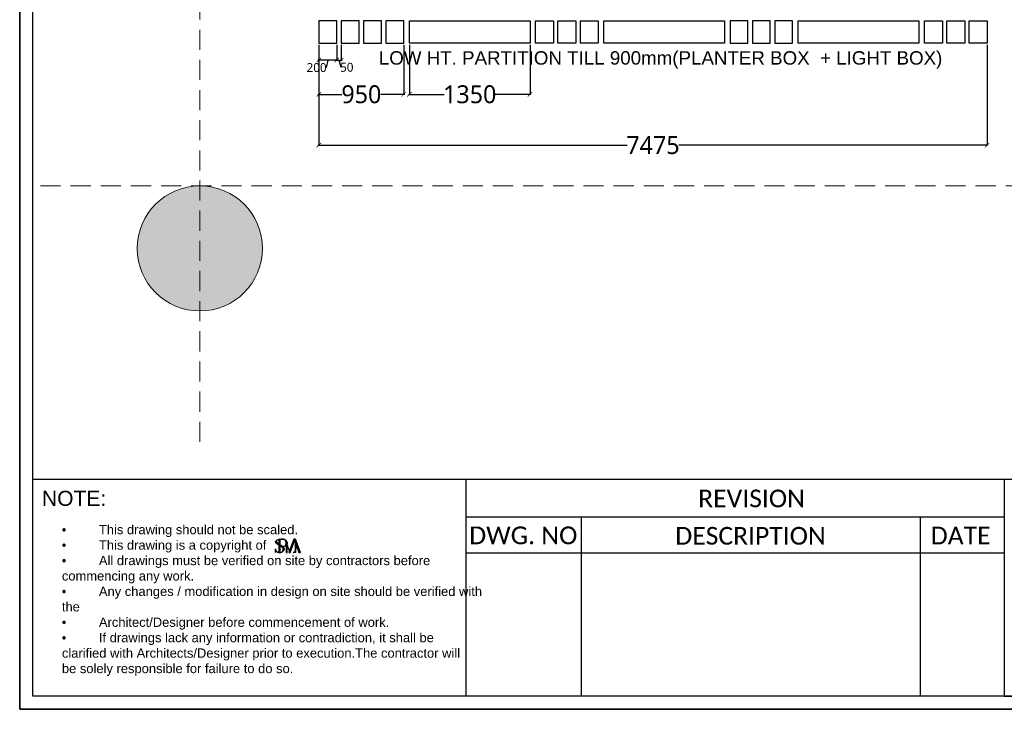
# Model space of a CAD drawing. Header units: millimetres. Extents: x 502444 to 745500, y -417645 to -375189.
# Tile 43 of 208: x 599075 to 610091, y -393956 to -386239. Entities that reach past the tile are written whole.
import ezdxf

# ---------------------------------------------------------------- set-up
doc = ezdxf.new("R2010")
doc.units = ezdxf.units.MM
doc.linetypes.add('DASHED', pattern=[0.75, 0.5, -0.25])
doc.layers.get('Defpoints').update_dxf_attribs({"color": 251})
for name, color, linetype, lineweight in [('0FM-WS-TEXT', 7, 'Continuous', 25), ('G-ANNO-DIMS', 111, 'Continuous', 9), ('G-ANNO-TEXT', 231, 'Continuous', 9), ('S-COLS', 52, 'Continuous', 9), ('Text', 7, 'Continuous', 25), ('Wall New', 1, 'Continuous', 50)]:
    doc.layers.add(name, color=color, linetype=linetype, lineweight=lineweight)
doc.layers.add('DIMENSIONS', color=7, linetype='Continuous', lineweight=25, true_color=0xcc0000)
doc.styles.add('ARIAL', font='arial.ttf')
doc.styles.add('Arial_B_4', font='arialbd.ttf', dxfattribs={"height": 800})
doc.styles.add('RS75', font='@Malgun Gothic', dxfattribs={"height": 75})
doc.dimstyles.new('DIM', dxfattribs={"dimtxt": 100, "dimasz": 50, "dimexe": 0, "dimexo": 20, "dimgap": 0, "dimtad": 0, "dimdec": 0, "dimrnd": 5, "dimzin": 0, "dimdsep": 46, "dimtxsty": 'Standard', "dimblk": 'OBLIQUE', "dimcen": 0, "dimdle": 10, "dimadec": 4, "dimazin": 0, "dimtfac": 1, "dimtdec": 0, "dimtofl": 0, "dimtmove": 1, "dimatfit": 3, "dimfxl": 1, "dimtolj": 1, "dimtzin": 0, "dimarcsym": 0})

# ---------------------------------------------------------------- blocks, each defined once
blk = doc.blocks.new('logo')
at = {"layer": 'Wall New'}
h = blk.add_hatch(color=7, dxfattribs=at)
h.dxf.hatch_style = 1
edge = h.paths.add_edge_path()
edge.add_spline(control_points=[(65926.32732787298, -4520.094032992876), (65926.1228509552, -4519.88899023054), (65924.3385281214, -4518.183820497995), (65919.54680315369, -4515.182403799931), (65911.55111347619, -4509.614694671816), (65903.25496574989, -4503.348192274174), (65895.79311485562, -4499.10011948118), (65893.55091115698, -4494.881910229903), (65893.54196151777, -4492.071246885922), (65894.92808825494, -4489.731452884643), (65896.12217980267, -4488.297914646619), (65896.67030885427, -4487.639871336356)], knot_values=[0, 0, 0, 0, 0.867858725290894, 7.401282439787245, 16.84919293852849, 30.07839875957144, 38.91655751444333, 41.68812970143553, 43.97194689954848, 47.01151844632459, 49.590735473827, 49.590735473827, 49.590735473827, 49.590735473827], degree=3, periodic=0)
edge.add_spline(control_points=[(65896.67030885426, -4487.639871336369), (65895.92114814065, -4488.165959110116), (65893.8028151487, -4489.870670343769), (65891.35862709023, -4492.807859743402), (65890.06492843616, -4496.706629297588), (65889.90602339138, -4500.58724637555), (65893.86920417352, -4504.223637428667), (65899.16805926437, -4508.363811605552), (65907.17849125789, -4513.833384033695), (65915.43403955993, -4518.995131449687), (65922.35502716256, -4524.055133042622), (65926.76506230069, -4528.964500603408), (65927.36107414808, -4534.817846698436), (65925.8635055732, -4540.194380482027), (65922.60699536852, -4544.541443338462), (65919.71695260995, -4546.410011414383), (65918.29826566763, -4547.023579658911), (65918.27821879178, -4547.032193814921)], knot_values=[50.48678172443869, 50.48678172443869, 50.48678172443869, 50.48678172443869, 53.20760084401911, 58.5349938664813, 61.6369995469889, 65.56471417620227, 69.20875779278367, 76.89681575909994, 86.16477467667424, 98.12987605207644, 106.0842714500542, 112.0372464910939, 117.1298886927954, 122.963482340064, 128.467721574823, 133.031523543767, 133.0968729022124, 133.0968729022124, 133.0968729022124, 133.0968729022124], weights=[1, 1, 1, 1, 1, 1, 1, 1, 1, 1, 1, 1, 1, 1, 1, 1, 1, 1], degree=3, periodic=0)
edge.add_spline(control_points=[(65918.27821879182, -4547.032193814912), (65918.99569904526, -4546.806679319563), (65920.83715103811, -4546.227884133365), (65923.71842912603, -4544.578977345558), (65926.7764144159, -4542.078668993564), (65929.39307902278, -4538.740599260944), (65930.6263412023, -4535.02370299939), (65931.04522361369, -4531.116775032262), (65930.8020001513, -4527.156352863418), (65929.02379137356, -4523.240054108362), (65927.2905837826, -4521.05995449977), (65926.32732787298, -4520.094032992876)], knot_values=[49.590735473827, 49.590735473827, 49.590735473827, 49.590735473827, 51.84319754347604, 55.37180156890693, 59.46141335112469, 63.65059152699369, 67.90451495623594, 71.00000374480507, 75.43421065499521, 79.60582464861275, 83.69415918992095, 83.69415918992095, 83.69415918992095, 83.69415918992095], degree=3, periodic=0)
edge = h.paths.add_edge_path()
edge.add_spline(control_points=[(65911.15706209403, -4483.714697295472), (65909.66705064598, -4483.714697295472), (65908.17703919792, -4483.714697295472), (65906.68702774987, -4483.714697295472)], knot_values=[7.51567503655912, 7.51567503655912, 7.51567503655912, 7.51567503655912, 11.98570938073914, 11.98570938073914, 11.98570938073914, 11.98570938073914], weights=[1, 1, 1, 1], degree=3, periodic=0)
edge.add_spline(control_points=[(65906.68702774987, -4483.714697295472), (65906.68702774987, -4490.752476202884), (65906.68702774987, -4497.790255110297), (65906.68702774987, -4504.82803401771)], knot_values=[6.51567503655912, 6.51567503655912, 6.51567503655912, 6.51567503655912, 7.51567503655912, 7.51567503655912, 7.51567503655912, 7.51567503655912], weights=[1, 1, 1, 1], degree=3, periodic=0)
edge.add_spline(control_points=[(65906.68702774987, -4504.82803401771), (65907.7610623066, -4505.584761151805), (65908.81980067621, -4506.349529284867), (65910.30172647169, -4507.426266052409), (65910.72951816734, -4507.737715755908), (65911.15706209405, -4508.048751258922)], knot_values=[1, 1, 1, 1, 4.920055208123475, 4.920055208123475, 6.51567503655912, 6.51567503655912, 6.51567503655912, 6.51567503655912], weights=[1, 1, 1, 1, 1, 1], degree=3, periodic=0)
edge.add_spline(control_points=[(65911.15706209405, -4508.048751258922), (65911.15706209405, -4499.937399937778), (65911.15706209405, -4491.826048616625), (65911.15706209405, -4483.714697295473)], knot_values=[0, 0, 0, 0, 1, 1, 1, 1], weights=[1, 1, 1, 1], degree=3, periodic=0)
edge = h.paths.add_edge_path()
edge.add_spline(control_points=[(65926.32732787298, -4520.094032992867), (65928.14327062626, -4519.864546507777), (65931.86601940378, -4519.394090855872), (65937.33780130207, -4516.948838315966), (65941.65530810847, -4512.901152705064), (65945.38716069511, -4507.704936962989), (65946.65059045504, -4501.28148697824), (65944.79144368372, -4495.055523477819), (65941.40787851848, -4490.274369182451), (65936.66029614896, -4486.676563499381), (65931.87478668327, -4484.349004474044), (65928.49271372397, -4483.882319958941), (65927.27794859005, -4483.714697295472)], knot_values=[28.10659587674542, 28.10659587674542, 28.10659587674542, 28.10659587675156, 33.58032347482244, 39.32793679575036, 45.72688672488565, 51.12485412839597, 58.33784476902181, 64.40102770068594, 70.15272062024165, 75.6086114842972, 82.14980521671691, 85.81611139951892, 85.81611139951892, 85.81611139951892, 85.81611139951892], weights=[1, 1, 1, 1, 1, 1, 1, 1, 1, 1, 1, 1, 1], degree=3, periodic=0)
edge.add_spline(control_points=[(65927.27794859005, -4483.714697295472), (65928.17363530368, -4483.993565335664), (65930.36068687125, -4484.674494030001), (65934.01291733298, -4486.583985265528), (65937.5791297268, -4489.345575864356), (65940.13153193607, -4494.178919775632), (65940.50509810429, -4500.222536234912), (65940.47639201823, -4506.385122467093), (65939.47854824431, -4511.955339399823), (65935.97118947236, -4516.407761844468), (65931.20475309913, -4519.054080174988), (65927.61298398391, -4519.819908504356), (65926.32732787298, -4520.094032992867)], knot_values=[85.81611139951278, 85.81611139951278, 85.81611139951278, 85.81611139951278, 88.62523408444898, 92.675313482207, 98.1508549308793, 101.8316851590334, 108.7094344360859, 115.9402996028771, 120.4648801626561, 125.325234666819, 132.3907371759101, 136.3297490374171, 136.3297490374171, 136.3297490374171, 136.3297490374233], weights=[1, 1, 1, 1, 1, 1, 1, 1, 1, 1, 1, 1, 1], degree=3, periodic=0)
edge = h.paths.add_edge_path()
edge.add_spline(control_points=[(65911.08688957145, -4548.543095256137), (65911.08688957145, -4538.253733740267), (65911.08688957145, -4527.964372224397), (65911.08688957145, -4517.675010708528)], knot_values=[6.314873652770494, 6.314873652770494, 6.314873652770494, 6.314873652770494, 7.314873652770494, 7.314873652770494, 7.314873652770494, 7.314873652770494], weights=[1, 1, 1, 1], degree=3, periodic=0)
edge.add_spline(control_points=[(65911.08688957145, -4517.675010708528), (65910.08407910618, -4517.023955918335), (65909.07580028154, -4516.374427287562), (65907.58323034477, -4515.407846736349), (65907.09994556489, -4515.093867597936), (65906.61685522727, -4514.778347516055)], knot_values=[1, 1, 1, 1, 4.595369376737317, 4.595369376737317, 6.314873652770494, 6.314873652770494, 6.314873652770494, 6.314873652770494], weights=[1, 1, 1, 1, 1, 1], degree=3, periodic=0)
edge.add_spline(control_points=[(65906.61685522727, -4514.778347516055), (65906.61685522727, -4525.950102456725), (65906.61685522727, -4537.121857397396), (65906.61685522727, -4548.293612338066)], knot_values=[0, 0, 0, 0, 1, 1, 1, 1], weights=[1, 1, 1, 1], degree=3, periodic=0)
edge.add_spline(control_points=[(65906.61685522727, -4548.293612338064), (65907.00464915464, -4548.342551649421), (65908.49631665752, -4548.495169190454), (65909.98572179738, -4548.525759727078), (65911.0868895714, -4548.543095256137)], knot_values=[38.64654216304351, 38.64654216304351, 38.64654216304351, 38.64654216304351, 39.81212905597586, 43.11924199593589, 43.11924199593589, 43.11924199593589, 43.11924199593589], weights=[1, 1, 1, 1, 1], degree=3, periodic=0)
edge = h.paths.add_edge_path()
edge.add_spline(control_points=[(65897.79348206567, -4544.969844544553), (65897.52532202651, -4544.796118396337), (65896.04820641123, -4543.812354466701), (65893.46709142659, -4541.89074111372), (65891.46649840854, -4538.366520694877), (65889.99028359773, -4535.013483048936), (65889.74944239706, -4532.603148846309), (65889.6676251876, -4531.346926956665), (65889.6569317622, -4531.182740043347)], knot_values=[12.44897845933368, 12.44897845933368, 12.44897845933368, 12.44897845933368, 13.40008544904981, 17.7243823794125, 21.96377375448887, 25.36521328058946, 28.64998448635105, 29.14384819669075, 29.14384819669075, 29.14384819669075, 29.14384819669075], weights=[1, 1, 1, 1, 1, 1, 1, 1, 1], degree=3, periodic=0)
edge.add_spline(control_points=[(65889.6569317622, -4531.182740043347), (65889.4526859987, -4531.182740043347), (65889.24844023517, -4531.182740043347), (65889.04419447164, -4531.182740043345)], knot_values=[11.83624116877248, 11.83624116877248, 11.83624116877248, 11.83624116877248, 12.44897845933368, 12.44897845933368, 12.44897845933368, 12.44897845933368], weights=[1, 1, 1, 1], degree=3, periodic=0)
edge.add_spline(control_points=[(65889.04419447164, -4531.182740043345), (65889.04419447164, -4536.877253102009), (65889.04419447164, -4542.571766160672), (65889.04419447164, -4548.266279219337)], knot_values=[10.83624116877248, 10.83624116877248, 10.83624116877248, 10.83624116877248, 11.83624116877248, 11.83624116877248, 11.83624116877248, 11.83624116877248], weights=[1, 1, 1, 1], degree=3, periodic=0)
edge.add_spline(control_points=[(65889.04419447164, -4548.266279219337), (65889.24844023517, -4548.266279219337), (65889.4526859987, -4548.266279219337), (65889.6569317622, -4548.266279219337)], knot_values=[10.22350387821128, 10.22350387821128, 10.22350387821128, 10.22350387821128, 10.83624116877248, 10.83624116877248, 10.83624116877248, 10.83624116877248], weights=[1, 1, 1, 1], degree=3, periodic=0)
edge.add_spline(control_points=[(65889.6569317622, -4548.266279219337), (65889.83347909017, -4547.739648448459), (65890.25426248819, -4546.484475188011), (65891.58212756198, -4544.557764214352), (65894.13099015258, -4544.220281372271), (65896.18907932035, -4544.414592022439), (65897.364632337, -4544.821428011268), (65897.79348206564, -4544.969844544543)], knot_values=[0, 0, 0, 0, 1.678080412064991, 3.99954157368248, 6.506296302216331, 8.867441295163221, 10.22350387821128, 10.22350387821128, 10.22350387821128, 10.22350387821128], weights=[1, 1, 1, 1, 1, 1, 1, 1], degree=3, periodic=0)
edge = h.paths.add_edge_path()
edge.add_spline(control_points=[(65945.517516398, -4548.543095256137), (65945.51751639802, -4535.384023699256), (65945.51751639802, -4522.224952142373), (65945.51751639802, -4509.06588058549)], knot_values=[9.93112164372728, 9.93112164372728, 9.93112164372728, 9.93112164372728, 10.93112164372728, 10.93112164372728, 10.93112164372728, 10.93112164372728], weights=[1, 1, 1, 1], degree=3, periodic=0)
edge.add_spline(control_points=[(65945.51751639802, -4509.065880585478), (65945.05203890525, -4509.975354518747), (65944.50800626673, -4510.828885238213), (65943.47031053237, -4512.244242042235), (65942.99810929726, -4512.825395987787), (65942.0626877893, -4513.899088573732), (65941.59815929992, -4514.398435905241), (65941.11361179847, -4514.880069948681)], knot_values=[1, 1, 1, 1, 3.842019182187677, 3.842019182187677, 5.980474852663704, 5.980474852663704, 7.93112164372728, 7.93112164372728, 7.93112164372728, 7.93112164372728], weights=[1, 1, 1, 1, 1, 1, 1, 1], degree=3, periodic=0)
edge.add_spline(control_points=[(65941.11361179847, -4514.880069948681), (65941.11361179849, -4526.101078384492), (65941.11361179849, -4537.322086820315), (65941.11361179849, -4548.543095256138)], knot_values=[7.93112164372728, 7.93112164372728, 7.93112164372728, 7.93112164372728, 8.93112164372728, 8.93112164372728, 8.93112164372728, 8.93112164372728], weights=[1, 1, 1, 1], degree=3, periodic=0)
edge.add_spline(control_points=[(65941.11361179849, -4548.543095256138), (65942.58157999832, -4548.543095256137), (65944.04954819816, -4548.543095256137), (65945.517516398, -4548.543095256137)], knot_values=[8.93112164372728, 8.93112164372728, 8.93112164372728, 8.93112164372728, 9.93112164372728, 9.93112164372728, 9.93112164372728, 9.93112164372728], weights=[1, 1, 1, 1], degree=3, periodic=0)
h.paths.add_polyline_path([(65984.91565439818, -4483.714697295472), (65978.65695236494, -4483.714697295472, 0.3141900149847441), (65977.71864755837, -4484.368887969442), (65954.0674425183, -4548.543095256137), (65961.02334941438, -4548.543095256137)])
h.paths.add_polyline_path([(65986.1063843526, -4483.714697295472), (65986.1063843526, -4502.120993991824), (66002.9347906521, -4548.543095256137), (66009.60722965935, -4548.543095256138)])
edge = h.paths.add_edge_path()
edge.add_spline(control_points=[(65984.91565439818, -4539.499142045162), (65984.71275300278, -4539.990887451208), (65983.98333063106, -4541.758692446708), (65982.43184989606, -4544.703680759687), (65978.81295694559, -4547.223003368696), (65976.04276459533, -4548.071853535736), (65974.55115696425, -4548.52891616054)], knot_values=[1, 1, 1, 1, 2.599130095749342, 6.748808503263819, 10.75272234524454, 15.42372173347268, 15.42372173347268, 15.42372173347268, 15.42372173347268], weights=[1, 1, 1, 1, 1, 1, 1], degree=3, periodic=0)
edge.add_spline(control_points=[(65974.55115696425, -4548.52891616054), (65978.00598944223, -4548.52891616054), (65981.4608219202, -4548.52891616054), (65984.91565439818, -4548.52891616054)], knot_values=[0.1030468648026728, 0.1030468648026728, 0.1030468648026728, 0.1030468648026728, 0.9999999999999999, 0.9999999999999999, 0.9999999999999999, 0.9999999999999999], weights=[1, 1, 1, 1], degree=3, periodic=0)
edge.add_line((65984.91565439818, -4548.52891616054), (65984.91565439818, -4539.499142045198))
at = {"layer": 'Text'}
blk.add_line((65986.1063843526, -4525.915012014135), (65994.73191813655, -4525.915012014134), dxfattribs=at)
blk.add_lwpolyline([(65984.91565439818, -4483.714697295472), (65978.65695236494, -4483.714697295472, 0.3141900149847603), (65977.71864755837, -4484.368887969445), (65954.0674425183, -4548.543095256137), (65961.02334941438, -4548.543095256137), (65984.91565439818, -4483.714697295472), (65984.91565439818, -4548.543095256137)], format="xyb", dxfattribs=at)
blk.add_lwpolyline([(65986.1063843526, -4502.120993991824), (66002.9347906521, -4548.543095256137), (66009.60722965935, -4548.543095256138), (65986.1063843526, -4483.714697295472), (65986.1063843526, -4548.543095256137)], dxfattribs=at)
for points, knots in [([(65897.79348206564, -4544.969844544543), (65897.364632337, -4544.821428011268), (65896.18907932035, -4544.414592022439), (65894.13099015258, -4544.220281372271), (65891.58212756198, -4544.557764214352), (65890.25426248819, -4546.484475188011), (65889.83347909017, -4547.739648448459), (65889.6569317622, -4548.266279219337), (65889.4526859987, -4548.266279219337), (65889.24844023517, -4548.266279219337), (65889.04419447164, -4548.266279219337), (65889.04419447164, -4542.571766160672), (65889.04419447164, -4536.877253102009), (65889.04419447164, -4531.182740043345), (65889.24844023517, -4531.182740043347), (65889.4526859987, -4531.182740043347), (65889.6569317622, -4531.182740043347), (65889.6676251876, -4531.346926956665), (65889.74944239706, -4532.603148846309), (65889.99028359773, -4535.013483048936), (65891.46649840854, -4538.366520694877), (65893.46709142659, -4541.89074111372), (65897.32712590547, -4544.764496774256), (65901.91570660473, -4547.517138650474), (65906.99685920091, -4548.480432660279), (65910.17513324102, -4548.529156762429), (65911.37099373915, -4548.547489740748), (65911.93215329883, -4548.49033947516), (65914.30047313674, -4548.249142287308), (65918.1799144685, -4547.403789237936), (65922.60699536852, -4544.541443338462), (65925.8635055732, -4540.194380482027), (65927.36107414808, -4534.817846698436), (65926.76506230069, -4528.964500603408), (65922.35502716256, -4524.055133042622), (65915.43403955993, -4518.995131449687), (65907.17849125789, -4513.833384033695), (65899.16805926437, -4508.363811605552), (65893.86920417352, -4504.223637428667), (65889.90602339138, -4500.58724637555), (65890.06492843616, -4496.706629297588), (65891.35862709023, -4492.807859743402), (65895.08145327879, -4488.334126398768), (65900.64695517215, -4485.044764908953), (65905.06251132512, -4484.072427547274), (65906.68702774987, -4483.714697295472)], [0, 0, 0, 0, 1.356062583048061, 3.717207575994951, 6.223962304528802, 8.545423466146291, 10.22350387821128, 10.22350387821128, 10.22350387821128, 10.83624116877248, 10.83624116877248, 10.83624116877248, 11.83624116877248, 11.83624116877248, 11.83624116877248, 12.44897845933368, 12.44897845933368, 12.44897845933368, 12.94284216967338, 16.22761337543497, 19.62905290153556, 23.86844427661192, 28.19274120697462, 33.85834455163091, 39.81212905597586, 43.40365804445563, 43.40365804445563, 43.40365804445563, 45.09744699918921, 50.55213108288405, 55.11593305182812, 60.6201722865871, 66.45376593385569, 71.54640813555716, 77.49938317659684, 85.45377857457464, 97.41887994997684, 106.6868388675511, 114.3748968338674, 118.0189404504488, 121.9466550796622, 125.0486607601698, 130.376053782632, 138.9299321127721, 143.9086917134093, 143.9086917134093, 143.9086917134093, 143.9086917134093]), ([(65911.15706209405, -4483.714697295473), (65911.15706209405, -4491.826048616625), (65911.15706209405, -4499.937399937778), (65911.15706209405, -4508.048751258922), (65910.72951816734, -4507.737715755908), (65910.30172647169, -4507.426266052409), (65908.81980067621, -4506.349529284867), (65907.7610623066, -4505.584761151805), (65906.68702774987, -4504.82803401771), (65906.68702774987, -4497.790255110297), (65906.68702774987, -4490.752476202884), (65906.68702774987, -4483.714697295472), (65913.55066802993, -4483.714697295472), (65920.41430830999, -4483.714697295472), (65927.27794859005, -4483.714697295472), (65928.49271372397, -4483.882319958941), (65931.87478668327, -4484.349004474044), (65936.66029614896, -4486.676563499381), (65941.40787851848, -4490.274369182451), (65944.79144368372, -4495.055523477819), (65946.65059045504, -4501.28148697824), (65945.38716069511, -4507.704936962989), (65941.65530810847, -4512.901152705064), (65937.33780130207, -4516.948838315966), (65931.86601940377, -4519.394090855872), (65928.14327062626, -4519.864546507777), (65926.32732787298, -4520.094032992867), (65927.61298398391, -4519.819908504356), (65931.20475309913, -4519.054080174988), (65935.97118947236, -4516.407761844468), (65939.47854824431, -4511.955339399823), (65940.47639201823, -4506.385122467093), (65940.50509810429, -4500.222536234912), (65940.13153193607, -4494.178919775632), (65937.5791297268, -4489.345575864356), (65934.01291733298, -4486.583985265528), (65930.36068687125, -4484.674494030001), (65928.17363530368, -4483.993565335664), (65927.27794859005, -4483.714697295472), (65923.84612845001, -4483.714697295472), (65920.41430830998, -4483.714697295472), (65916.98248816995, -4483.714697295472)], [0, 0, 0, 0, 1, 1, 1, 2.595619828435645, 2.595619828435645, 6.51567503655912, 6.51567503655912, 6.51567503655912, 7.51567503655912, 7.51567503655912, 7.51567503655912, 28.10659587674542, 28.10659587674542, 28.10659587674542, 31.77290205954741, 38.31409579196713, 43.76998665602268, 49.52167957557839, 55.58486250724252, 62.79785314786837, 68.19582055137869, 74.59477048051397, 80.3423838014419, 85.81611139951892, 85.81611139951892, 85.81611139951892, 89.75512326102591, 96.82062577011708, 101.68098027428, 106.205560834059, 113.4364260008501, 120.3141752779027, 123.9950055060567, 129.470546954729, 133.5206263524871, 136.3297490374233, 136.3297490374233, 136.3297490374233, 137.3297490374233, 137.3297490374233, 137.3297490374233, 137.3297490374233]), ([(65906.61685522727, -4548.293612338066), (65906.61685522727, -4537.121857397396), (65906.61685522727, -4525.950102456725), (65906.61685522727, -4514.778347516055), (65907.09994556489, -4515.093867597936), (65907.58323034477, -4515.407846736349), (65909.07580028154, -4516.374427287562), (65910.08407910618, -4517.023955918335), (65911.08688957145, -4517.675010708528), (65911.08688957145, -4527.964372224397), (65911.08688957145, -4538.253733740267), (65911.08688957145, -4548.543095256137)], [0, 0, 0, 0, 1, 1, 1, 2.719504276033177, 2.719504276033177, 6.314873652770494, 6.314873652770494, 6.314873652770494, 7.314873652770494, 7.314873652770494, 7.314873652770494, 7.314873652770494]), ([(65957.16600532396, -4540.13558234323), (65953.28317568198, -4529.779015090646), (65949.40034604, -4519.422447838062), (65945.51751639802, -4509.065880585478), (65945.05203890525, -4509.975354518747), (65944.50800626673, -4510.828885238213), (65943.47031053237, -4512.244242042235), (65942.99810929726, -4512.825395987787), (65942.0626877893, -4513.899088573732), (65941.59815929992, -4514.398435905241), (65941.11361179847, -4514.880069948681), (65941.11361179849, -4526.101078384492), (65941.11361179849, -4537.322086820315), (65941.11361179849, -4548.543095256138), (65942.58157999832, -4548.543095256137), (65944.04954819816, -4548.543095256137), (65945.517516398, -4548.543095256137), (65945.51751639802, -4535.384023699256), (65945.51751639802, -4522.224952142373), (65945.51751639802, -4509.06588058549)], [0, 0, 0, 0, 1, 1, 1, 3.842019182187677, 3.842019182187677, 5.980474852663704, 5.980474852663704, 7.93112164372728, 7.93112164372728, 7.93112164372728, 8.93112164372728, 8.93112164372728, 8.93112164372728, 9.93112164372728, 9.93112164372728, 9.93112164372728, 10.93112164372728, 10.93112164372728, 10.93112164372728, 10.93112164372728]), ([(65986.10638435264, -4548.52891616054), (65982.25464188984, -4548.52891616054), (65978.40289942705, -4548.52891616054), (65974.55115696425, -4548.52891616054), (65976.04276459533, -4548.071853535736), (65978.81295694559, -4547.223003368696), (65982.43184989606, -4544.703680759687), (65983.98333063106, -4541.758692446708), (65984.71275300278, -4539.990887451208), (65984.91565439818, -4539.499142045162)], [0, 0, 0, 0, 1, 1, 1, 5.670999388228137, 9.674913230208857, 13.82459163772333, 15.42372173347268, 15.42372173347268, 15.42372173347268, 15.42372173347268])]:
    blk.add_open_spline(points, degree=3, knots=knots, dxfattribs=at)
blk.add_spline([(65896.67030885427, -4487.639871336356), (65895.06986562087, -4489.66247904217), (65893.71573726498, -4492.383752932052), (65893.71573726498, -4494.667570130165), (65894.90604788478, -4497.170522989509), (65901.80429062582, -4502.695674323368), (65912.62742102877, -4510.303021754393), (65920.40413111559, -4515.668261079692), (65925.69999214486, -4519.494418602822), (65928.86516979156, -4523.308275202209), (65930.5239822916, -4527.135899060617), (65930.92594637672, -4531.551849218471), (65930.57451732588, -4534.62732454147), (65929.16774830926, -4538.641906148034), (65926.64920853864, -4541.989468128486), (65923.50087590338, -4544.599626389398), (65920.40728955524, -4546.296909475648), (65918.27821879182, -4547.032193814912)], degree=3, dxfattribs=at)
blk = doc.blocks.new('sheet format horizontal')
at = {"layer": 'Text'}
for p, q in [((66762.25933642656, -4420.849678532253), (65217.44054091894, -4420.849678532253)), ((65503.32595826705, -4420.849678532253), (65503.32595826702, -4563.962514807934)), ((65503.32595826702, -4445.387557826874), (65858.9499393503, -4445.387557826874)), ((65579.50181680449, -4445.387557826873), (65579.50181680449, -4563.962514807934)), ((65803.30543144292, -4445.387557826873), (65803.30543144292, -4563.962514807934)), ((65503.32595826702, -4469.266756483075), (65858.9499393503, -4469.266756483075)), ((65858.9499393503, -4468.553957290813), (65858.9499393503, -4562.538818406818))]:
    blk.add_line(p, q, dxfattribs=at)
for points in [[(66770.90544657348, -4572.608624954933), (66770.90544657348, -3464.929904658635), (65208.79443077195, -3464.929904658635), (65208.79443077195, -4572.608624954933)], [(66770.90544657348, -4572.608624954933), (65208.79443077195, -4572.608624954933), (65208.79443077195, -3464.929904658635), (66770.90544657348, -3464.929904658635)], [(65217.44054091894, -3473.576014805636), (66762.2593364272, -3473.576014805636), (66762.2593364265, -4563.962514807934), (65217.44054091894, -4563.962514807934)], [(65858.9499393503, -4563.962514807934), (66041.70407289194, -4563.962514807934), (66041.70407289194, -4420.849678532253), (65858.9499393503, -4420.849678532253)]]:
    blk.add_lwpolyline(points, close=True, dxfattribs=at)
at = {"layer": 'Wall New', "xscale": 0.1367789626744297, "yscale": 0.1367789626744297, "zscale": 0.1367789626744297}
blk.add_blockref('logo', (56365.39050921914, -3846.95104330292), dxfattribs=at)
at = {"layer": 'Text', "attachment_point": 1, "style": 'ARIAL'}
for s, insert, char_height, width in [('\\pxqc;{\\fCalibri|b0|i0|c0|p34;REVISION}', (65621.8472692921, -4427.503702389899), 11.68966550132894, 140.4132792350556), ('{\\fArial|b0|i0|c0|p34;NOTE:}', (65223.51726983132, -4428.303669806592), 9.943216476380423, 174.5199539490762), ('\\pxqc;{\\fCalibri|b0|i0|c0|p34;DWG. NO}', (65471.11763807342, -4451.874407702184), 11.68966550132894, 140.4132792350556), ('\\pxqc;{\\fCalibri|b0|i0|c0|p34;DESCRIPTION}', (65621.16219208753, -4452.16080587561), 11.68966550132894, 140.4132792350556), ('\\pxqc;{\\fCalibri|b0|i0|c0|p34;DATE}', (65759.9245552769, -4452.022680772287), 11.68966550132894, 140.4132792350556)]:
    blk.add_mtext(s, dxfattribs=dict(at, insert=insert, char_height=char_height, width=width))
at = {"layer": 'Text', "insert": (65236.65204015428, -4450.882075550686), "char_height": 6.112949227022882, "width": 266.6739181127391, "attachment_point": 1}
blk.add_mtext('\\pxi-0.00088,l0.00088,t0.11563;{\\fSymbol|b0|i0|c2|p18;·^I}{\\fArial|b0|i0|c0|p34;This drawing should not be scaled.\\P{\\fSymbol|b0|i0|c2|p18;·^I}This drawing is a copyright of \\P{\\fSymbol|b0|i0|c2|p18;·^I}All drawings must be verified on site by contractors before commencing any work.\\P{\\fSymbol|b0|i0|c2|p18;·^I}Any changes / modification in design on site should be verified with the \\P{\\fSymbol|b0|i0|c2|p18;·^I}Architect/Designer before commencement of work.\\P{\\fSymbol|b0|i0|c2|p18;·^I}If drawings lack any information or contradiction, it shall be clarified with Architects/Designer prior to execution.The contractor will be solely responsible for failure to do so.}', dxfattribs=at)
blk = doc.blocks.new('_ArchTick')
at = {"color": 0, "linetype": 'ByBlock', "const_width": 0.15}
blk.add_lwpolyline([(-0.5, -0.5), (0.5, 0.5)], dxfattribs=at)
blk = doc.blocks.new('*D74')
at = {"layer": 'Defpoints', "color": 0, "lineweight": 25, "ltscale": 250, "transparency": 16777216}
for p in [(602422.3191602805, -386501.1524356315, 1.00953911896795e-09), (603372.3191602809, -386501.1524356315, 1.00953911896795e-09), (603372.3191602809, -387074.1806524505)]:
    blk.add_point(p, dxfattribs=at)
at = {"layer": 'DIMENSIONS', "color": 0, "lineweight": -2, "ltscale": 250, "transparency": 16777216}
for p, q in [((602422.3191602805, -386521.1524356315), (602422.3191602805, -387074.1806524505)), ((603372.3191602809, -386521.1524356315), (603372.3191602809, -387074.1806524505)), ((602412.3191602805, -387074.1806524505), (602679.9930741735, -387074.1806524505)), ((603382.3191602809, -387074.1806524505), (603114.645246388, -387074.1806524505))]:
    blk.add_line(p, q, dxfattribs=at)
at = {"layer": 'DIMENSIONS', "color": 0, "lineweight": -2, "ltscale": 250, "transparency": 16777216, "xscale": 50, "yscale": 50, "zscale": 50, "rotation": 180}
blk.add_blockref('_ArchTick', (602422.3191602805, -387074.1806524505), dxfattribs=at)
at = {"layer": 'DIMENSIONS', "color": 0, "lineweight": -2, "ltscale": 250, "transparency": 16777216, "xscale": 50, "yscale": 50, "zscale": 50}
blk.add_blockref('_ArchTick', (603372.3191602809, -387074.1806524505), dxfattribs=at)
at = {"layer": 'DIMENSIONS', "color": 0, "ltscale": 250, "transparency": 16777216, "insert": (602897.3191602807, -387074.1806524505), "char_height": 75, "attachment_point": 5, "style": 'RS75'}
blk.add_mtext('\\A1;{\\H2.6667x;950}', dxfattribs=at)
blk = doc.blocks.new('*D75')
at = {"layer": 'Defpoints', "color": 0, "lineweight": 25, "ltscale": 250, "transparency": 16777216}
for p in [(603434.8191602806, -386501.1524356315, 1.00953911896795e-09), (604784.8191602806, -386501.1524356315, 1.00953911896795e-09), (604784.8191602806, -387074.1806524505)]:
    blk.add_point(p, dxfattribs=at)
at = {"layer": 'DIMENSIONS', "color": 0, "lineweight": -2, "ltscale": 250, "transparency": 16777216}
for p, q in [((603434.8191602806, -386521.1524356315), (603434.8191602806, -387074.1806524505)), ((604784.8191602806, -386521.1524356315), (604784.8191602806, -387074.1806524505)), ((603424.8191602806, -387074.1806524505), (603823.8101504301, -387074.1806524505)), ((604794.8191602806, -387074.1806524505), (604395.8281701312, -387074.1806524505))]:
    blk.add_line(p, q, dxfattribs=at)
at = {"layer": 'DIMENSIONS', "color": 0, "lineweight": -2, "ltscale": 250, "transparency": 16777216, "xscale": 50, "yscale": 50, "zscale": 50, "rotation": 180}
blk.add_blockref('_ArchTick', (603434.8191602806, -387074.1806524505), dxfattribs=at)
at = {"layer": 'DIMENSIONS', "color": 0, "lineweight": -2, "ltscale": 250, "transparency": 16777216, "xscale": 50, "yscale": 50, "zscale": 50}
blk.add_blockref('_ArchTick', (604784.8191602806, -387074.1806524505), dxfattribs=at)
at = {"layer": 'DIMENSIONS', "color": 0, "ltscale": 250, "transparency": 16777216, "insert": (604109.8191602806, -387074.1806524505), "char_height": 75, "attachment_point": 5, "style": 'RS75'}
blk.add_mtext('\\A1;{\\H2.6667x;1350}', dxfattribs=at)
blk = doc.blocks.new('*D76')
at = {"layer": 'Defpoints', "color": 0, "lineweight": 25, "ltscale": 250, "transparency": 16777216}
for p in [(602422.3191602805, -386501.1524356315), (609897.3191602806, -386501.1524356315, 1.00953911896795e-09), (609897.3191602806, -387643.1115270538)]:
    blk.add_point(p, dxfattribs=at)
at = {"layer": 'DIMENSIONS', "color": 0, "lineweight": -2, "ltscale": 250, "transparency": 16777216}
for p, q in [((602422.3191602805, -386521.1524356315), (602422.3191602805, -387643.1115270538)), ((609897.3191602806, -386521.1524356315), (609897.3191602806, -387643.1115270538)), ((602412.3191602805, -387643.1115270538), (605869.4622699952, -387643.1115270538)), ((609907.3191602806, -387643.1115270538), (606450.1760505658, -387643.1115270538))]:
    blk.add_line(p, q, dxfattribs=at)
at = {"layer": 'DIMENSIONS', "color": 0, "lineweight": -2, "ltscale": 250, "transparency": 16777216, "xscale": 50, "yscale": 50, "zscale": 50, "rotation": 180}
blk.add_blockref('_ArchTick', (602422.3191602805, -387643.1115270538), dxfattribs=at)
at = {"layer": 'DIMENSIONS', "color": 0, "lineweight": -2, "ltscale": 250, "transparency": 16777216, "xscale": 50, "yscale": 50, "zscale": 50}
blk.add_blockref('_ArchTick', (609897.3191602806, -387643.1115270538), dxfattribs=at)
at = {"layer": 'DIMENSIONS', "color": 0, "ltscale": 250, "transparency": 16777216, "insert": (606159.8191602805, -387643.1115270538), "char_height": 75, "attachment_point": 5, "style": 'RS75'}
blk.add_mtext('\\A1;{\\H2.6667x;7475}', dxfattribs=at)
blk = doc.blocks.new('*D84')
at = {"layer": 'Defpoints', "color": 0, "ltscale": 250, "transparency": 16777216}
for p in [(602422.3191602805, -386501.1524356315), (602622.3191602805, -386501.1524356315, 1.00953911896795e-09), (602422.3191602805, -386690.0845883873)]:
    blk.add_point(p, dxfattribs=at)
at = {"layer": 'DIMENSIONS', "color": 0, "lineweight": -2, "ltscale": 250, "transparency": 16777216}
for p, q in [((602422.3191602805, -386521.1524356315), (602422.3191602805, -386690.0845883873)), ((602622.3191602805, -386521.1524356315), (602622.3191602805, -386690.0845883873)), ((602632.3191602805, -386690.0845883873), (602412.3191602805, -386690.0845883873)), ((602522.3191602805, -386690.0845883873), (602504.8536431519, -386774.9932842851))]:
    blk.add_line(p, q, dxfattribs=at)
at = {"layer": 'DIMENSIONS', "color": 0, "lineweight": -2, "ltscale": 250, "transparency": 16777216, "xscale": 50, "yscale": 50, "zscale": 50, "rotation": 180}
blk.add_blockref('_ArchTick', (602422.3191602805, -386690.0845883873), dxfattribs=at)
at = {"layer": 'DIMENSIONS', "color": 0, "lineweight": -2, "ltscale": 250, "transparency": 16777216, "xscale": 50, "yscale": 50, "zscale": 50}
blk.add_blockref('_ArchTick', (602622.3191602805, -386690.0845883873), dxfattribs=at)
at = {"layer": 'DIMENSIONS', "color": 0, "ltscale": 250, "transparency": 16777216, "insert": (602396.7381395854, -386774.9932842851), "char_height": 75, "attachment_point": 5, "style": 'RS75'}
blk.add_mtext('\\A1;{\\H1.3333x;200}', dxfattribs=at)
blk = doc.blocks.new('*D85')
at = {"layer": 'Defpoints', "color": 0, "ltscale": 250, "transparency": 16777216}
for p in [(602622.3191602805, -386501.2149356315), (602672.3191602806, -386501.1524356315, 1.00953911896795e-09), (602672.3191602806, -386690.0845883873)]:
    blk.add_point(p, dxfattribs=at)
at = {"layer": 'DIMENSIONS', "color": 0, "lineweight": -2, "ltscale": 250, "transparency": 16777216}
for p, q in [((602622.3191602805, -386521.2149356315), (602622.3191602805, -386690.0845883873)), ((602672.3191602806, -386521.1524356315), (602672.3191602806, -386690.0845883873)), ((602612.3191602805, -386690.0845883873), (602682.3191602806, -386690.0845883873)), ((602647.3191602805, -386690.0845883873), (602666.641332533, -386771.7213252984))]:
    blk.add_line(p, q, dxfattribs=at)
at = {"layer": 'DIMENSIONS', "color": 0, "lineweight": -2, "ltscale": 250, "transparency": 16777216, "xscale": 50, "yscale": 50, "zscale": 50, "rotation": 180}
blk.add_blockref('_ArchTick', (602622.3191602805, -386690.0845883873), dxfattribs=at)
at = {"layer": 'DIMENSIONS', "color": 0, "lineweight": -2, "ltscale": 250, "transparency": 16777216, "xscale": 50, "yscale": 50, "zscale": 50}
blk.add_blockref('_ArchTick', (602672.3191602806, -386690.0845883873), dxfattribs=at)
at = {"layer": 'DIMENSIONS', "color": 0, "ltscale": 250, "transparency": 16777216, "insert": (602734.7102829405, -386771.7213252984), "char_height": 75, "attachment_point": 5, "style": 'RS75'}
blk.add_mtext('\\A1;{\\H1.3333x;50}', dxfattribs=at)

msp = doc.modelspace()

# ---------------------------------------------------------------- hatches: boundary and pattern name
at = {"layer": 'S-COLS', "lineweight": 5}
msp.add_hatch(color=251, dxfattribs=at).paths.add_polyline_path([(601090.984988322, -389498.1524356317), (601182.3533228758, -389492.1638385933), (601272.1583198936, -389474.300514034), (601358.8633909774, -389444.8681083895), (601440.9849883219, -389404.3702182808), (601517.117988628, -389353.4997738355), (601585.9597351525, -389293.1271824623), (601646.3323265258, -389224.2854359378), (601697.2027709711, -389148.1524356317), (601737.70066108, -389066.0308382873), (601767.1330667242, -388979.3257672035), (601784.9963912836, -388889.5207701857), (601790.984988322, -388798.1524356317), (601784.9963912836, -388706.7841010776), (601767.1330667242, -388616.9791040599), (601737.70066108, -388530.2740329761), (601692.6566022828, -388441.3486133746), (601646.3323265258, -388372.0194353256), (601585.9597351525, -388303.177688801), (601517.117988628, -388242.8050974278), (601440.9849883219, -388191.9346529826), (601358.8633909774, -388151.4367628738), (601272.1583198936, -388122.0043572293), (601182.3533228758, -388104.14103267), (601090.984988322, -388098.1524356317), (600986.4008270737, -388106.7698240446), (600909.81165675, -388122.0043572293), (600823.1065856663, -388151.4367628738), (600740.9849883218, -388191.9346529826), (600664.8519880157, -388242.8050974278), (600596.0102414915, -388303.177688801), (600535.6376501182, -388372.0194353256), (600484.7672056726, -388448.1524356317), (600444.2693155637, -388530.2740329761), (600414.8369099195, -388616.9791040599), (600396.9735853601, -388706.7841010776), (600390.9849883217, -388798.1524356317), (600396.9735853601, -388889.5207701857), (600414.8369099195, -388979.3257672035), (600444.2693155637, -389066.0308382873), (600484.7672056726, -389148.1524356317), (600535.6376501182, -389224.2854359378), (600596.0102414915, -389293.1271824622), (600664.8519880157, -389353.4997738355), (600740.9849883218, -389404.3702182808), (600823.1065856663, -389444.8681083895), (600909.81165675, -389474.300514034), (600999.6166537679, -389492.1638385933)], flags=0)

# ---------------------------------------------------------------- linework, layer by layer
at = {"layer": '0FM-WS-TEXT', "lineweight": 30, "elevation": 1.00953911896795e-09}
for points in [[(602422.3191602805, -386501.1524356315), (602622.3191602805, -386501.1524356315), (602622.3191602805, -386251.1524356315), (602422.3191602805, -386251.1524356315)], [(602672.3191602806, -386501.1524356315), (602872.3191602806, -386501.1524356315), (602872.3191602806, -386251.1524356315), (602672.3191602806, -386251.1524356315)], [(602922.3191602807, -386501.1524356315), (603122.3191602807, -386501.1524356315), (603122.3191602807, -386251.1524356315), (602922.3191602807, -386251.1524356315)], [(603172.3191602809, -386501.1524356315), (603372.3191602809, -386501.1524356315), (603372.3191602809, -386251.1524356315), (603172.3191602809, -386251.1524356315)], [(603434.8191602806, -386251.1524356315), (604784.8191602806, -386251.1524356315), (604784.8191602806, -386501.1524356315), (603434.8191602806, -386501.1524356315)], [(605047.3191602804, -386501.1524356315), (604847.3191602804, -386501.1524356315), (604847.3191602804, -386251.1524356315), (605047.3191602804, -386251.1524356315)], [(605297.3191602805, -386501.1524356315), (605097.3191602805, -386501.1524356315), (605097.3191602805, -386251.1524356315), (605297.3191602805, -386251.1524356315)], [(605547.3191602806, -386501.1524356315), (605347.3191602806, -386501.1524356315), (605347.3191602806, -386251.1524356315), (605547.3191602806, -386251.1524356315)], [(605609.8191602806, -386251.1524356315), (606959.8191602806, -386251.1524356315), (606959.8191602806, -386501.1524356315), (605609.8191602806, -386501.1524356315)], [(607022.3191602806, -386501.1524356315), (607222.3191602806, -386501.1524356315), (607222.3191602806, -386251.1524356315), (607022.3191602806, -386251.1524356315)], [(607272.3191602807, -386501.1524356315), (607472.3191602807, -386501.1524356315), (607472.3191602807, -386251.1524356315), (607272.3191602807, -386251.1524356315)], [(607522.3191602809, -386501.1524356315), (607722.3191602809, -386501.1524356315), (607722.3191602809, -386251.1524356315), (607522.3191602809, -386251.1524356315)], [(607784.8191602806, -386251.1524356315), (609134.8191602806, -386251.1524356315), (609134.8191602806, -386501.1524356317), (607784.8191602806, -386501.1524356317)], [(609397.3191602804, -386501.1524356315), (609197.3191602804, -386501.1524356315), (609197.3191602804, -386251.1524356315), (609397.3191602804, -386251.1524356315)], [(609647.3191602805, -386501.1524356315), (609447.3191602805, -386501.1524356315), (609447.3191602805, -386251.1524356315), (609647.3191602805, -386251.1524356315)], [(609897.3191602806, -386501.1524356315), (609697.3191602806, -386501.1524356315), (609697.3191602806, -386251.1524356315), (609897.3191602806, -386251.1524356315)]]:
    msp.add_lwpolyline(points, close=True, dxfattribs=at)
at = {"layer": 'G-ANNO-DIMS', "linetype": 'DASHED', "ltscale": 450}
for p, q in [((601090.9849883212, -390963.0905082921, 1.00953911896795e-09), (601090.9849883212, -375604.2042860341, 1.00953911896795e-09)), ((599307.179906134, -388098.1524356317, 1.00953911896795e-09), (625394.9982340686, -388098.1524356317, 1.00953911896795e-09))]:
    msp.add_line(p, q, dxfattribs=at)
at = {"layer": 'S-COLS', "color": 250}
for radius, start, end in [(700, 0, 180), (700.0000000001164, 180, 0)]:
    msp.add_arc((601090.9849883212, -388798.1524356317, 1.00953911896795e-09), radius, start, end, dxfattribs=at)

# ---------------------------------------------------------------- block references
at = {"layer": 'Wall New', "color": 5, "true_color": 0x0000ff, "xscale": 16.94267598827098, "yscale": 16.94267598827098, "zscale": 16.94267598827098}
msp.add_blockref('sheet format horizontal', (-505736.3299479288, -316483.4921565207, 2803.511267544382), dxfattribs=at)

# ---------------------------------------------------------------- texts
at = {"layer": 'G-ANNO-TEXT', "color": 7, "insert": (603092.9716803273, -386591.3681061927, 1.00953911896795e-09), "char_height": 150, "width": 6670.399370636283, "attachment_point": 1, "style": 'Arial_B_4'}
msp.add_mtext('{\\fArial|b0|i0|c0|p34;LOW HT. PARTITION TILL 900mm(PLANTER BOX  + LIGHT BOX)}', dxfattribs=at)

# ---------------------------------------------------------------- dimensions: what is measured, and where the dimension line sits
at = {"layer": 'DIMENSIONS', "color": 252, "ltscale": 250, "true_color": 0x939598}
for base, p1, p2, picture, middle in [((602422.3191602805, -386690.0845883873), (602622.3191602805, -386501.1524356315, 1.00953911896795e-09), (602422.3191602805, -386501.1524356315), '*D84', (602504.8536431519, -386774.9932842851)), ((602672.3191602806, -386690.0845883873), (602622.3191602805, -386501.2149356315), (602672.3191602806, -386501.1524356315, 1.00953911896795e-09), '*D85', (602666.641332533, -386771.7213252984))]:
    dim = msp.add_linear_dim(base=base, p1=p1, p2=p2, text='{\\H1.3333x;<>}', dimstyle='DIM', override={"dimtxt": 60, "dimtxsty": 'RS75', "dimblk1": 'ArchTick', "dimblk2": 'ArchTick', "dimsah": 1}, dxfattribs=at)
    dim.commit()
    dim.dimension.update_dxf_attribs({"geometry": picture, "text_midpoint": middle, "dimtype": 160})
for p1, p2, distance, picture, middle in [((602422.3191602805, -386501.1524356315, 1.00953911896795e-09), (603372.3191602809, -386501.1524356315, 1.00953911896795e-09), -573.0282168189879, '*D74', (602897.3191602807, -387074.1806524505)), ((602422.3191602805, -386501.1524356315), (609897.3191602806, -386501.1524356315, 1.00953911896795e-09), -1141.9590914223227, '*D76', (606159.8191602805, -387643.1115270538)), ((603434.8191602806, -386501.1524356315, 1.00953911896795e-09), (604784.8191602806, -386501.1524356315, 1.00953911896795e-09), -573.0282168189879, '*D75', (604109.8191602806, -387074.1806524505))]:
    dim = msp.add_aligned_dim(p1=p1, p2=p2, distance=distance, text='{\\H2.6667x;<>}', dimstyle='DIM', override={"dimtxt": 60, "dimtxsty": 'RS75', "dimblk1": 'ArchTick', "dimblk2": 'ArchTick', "dimsah": 1}, dxfattribs=at)
    dim.commit()
    dim.dimension.update_dxf_attribs({"geometry": picture, "text_midpoint": middle})

doc.saveas('drawing.dxf')
